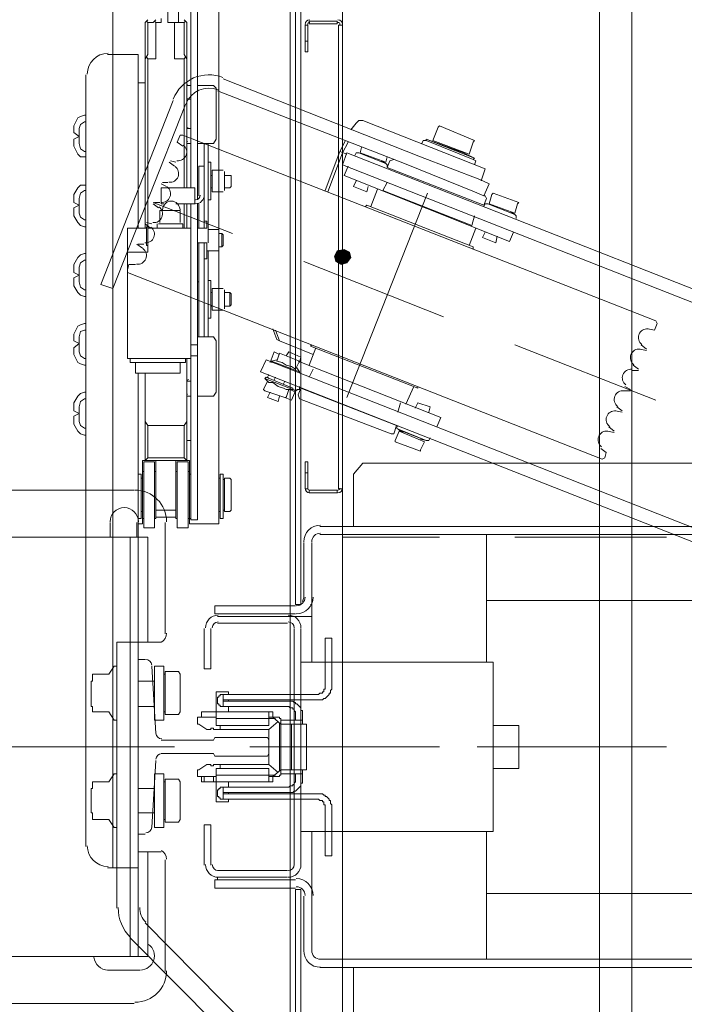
# Model space of a CAD drawing. Header units: millimetres. Extents: x 204754 to 499005, y -178579 to -103222.
# Tile 33 of 178: x 219340 to 219656, y -125476 to -125007. Entities that reach past the tile are written whole.
import ezdxf

# ---------------------------------------------------------------- set-up
doc = ezdxf.new("R2010")
doc.units = ezdxf.units.MM
doc.header["$MEASUREMENT"] = 0
doc.layers.get('0').update_dxf_attribs({"color": 252, "lineweight": 5})
doc.layers.add('Nowe_820-G Rysunki Obrazki_Nr_pióra__1', color=252, linetype='Continuous', lineweight=5)
doc.layers.add('Nowe_820-G Rysunki Obrazki_Nr_pióra__161', color=252, linetype='Continuous', lineweight=5)

# ---------------------------------------------------------------- blocks, each defined once
blk = doc.blocks.new('podkład 20251118')
at = {"layer": 'Nowe_820-G Rysunki Obrazki_Nr_pióra__1', "linetype": 'Continuous', "lineweight": 5}
for points in [[(219490.85, -125117.16), (219489.57, -125119.72), (219493.41, -125120.36)], [(219493.41, -125120.36), (219489.57, -125119.72), (219490.21, -125122.28)], [(219490.21, -125122.28), (219492.77, -125123.56), (219493.41, -125120.36)], [(219494.05, -125116.53), (219490.85, -125117.16), (219493.41, -125120.36)], [(219492.77, -125123.56), (219495.33, -125122.92), (219493.41, -125120.36)], [(219496.61, -125117.8), (219494.05, -125116.53), (219493.41, -125120.36)], [(219497.25, -125120.36), (219496.61, -125117.8), (219493.41, -125120.36)], [(219493.41, -125120.36), (219495.33, -125122.92), (219497.25, -125120.36)]]:
    blk.add_hatch(color=252, dxfattribs=at).paths.add_polyline_path(points)
at = {"layer": 'Nowe_820-G Rysunki Obrazki_Nr_pióra__161', "color": 252, "linetype": 'Continuous', "lineweight": 5}
for p, q in [((219468.47, -125953.04), (219468.47, -124553.1)), ((219493.41, -124553.1), (219493.41, -125953.04)), ((219615.56, -124578.04), (219615.56, -125928.1)), ((219615.56, -124578.04), (219615.56, -125928.1)), ((219615.56, -125928.1), (219615.56, -124578.04)), ((219615.56, -124578.04), (219615.56, -125928.1)), ((219615.56, -124578.04), (219615.56, -125928.1)), ((219615.56, -125928.1), (219615.56, -124578.04)), ((219630.91, -125928.1), (219630.91, -124578.04)), ((219630.91, -125928.1), (219630.91, -124578.04)), ((219471.03, -125285.36), (219471.03, -124599.78)), ((219473.59, -125285.36), (219473.59, -124599.78)), ((219384.05, -124977.11), (219384.05, -125410.71)), ((219421.14, -125087.11), (219421.14, -124979.03)), ((219424.34, -124979.03), (219424.34, -125092.86)), ((219434.57, -125078.79), (219434.57, -124977.11)), ((219410.27, -124999.49), (219410.27, -125008.44)), ((219415.39, -125008.44), (219415.39, -124999.49)), ((219400.68, -125007.16), (219399.4, -125008.44)), ((219400.68, -125008.44), (219400.04, -125007.8)), ((219403.24, -125008.44), (219404.52, -125007.16)), ((219404.52, -125008.44), (219403.88, -125007.8)), ((219407.07, -125006.53), (219407.07, -125008.44)), ((219419.23, -125008.44), (219417.95, -125007.16)), ((219418.59, -125007.8), (219417.95, -125008.44)), ((219477.42, -125007.8), (219477.42, -125009.08)), ((219477.42, -125007.8), (219490.85, -125007.8)), ((219490.85, -125007.8), (219490.85, -125009.08)), ((219399.4, -125106.29), (219399.4, -125008.44)), ((219400.68, -125008.44), (219403.24, -125008.44)), ((219400.68, -125023.79), (219400.68, -125008.44)), ((219404.52, -125008.44), (219407.07, -125008.44)), ((219404.52, -125008.44), (219404.52, -125025.71)), ((219410.27, -125008.44), (219417.95, -125008.44)), ((219413.47, -125025.71), (219413.47, -125008.44)), ((219417.95, -125008.44), (219417.95, -125023.79)), ((219419.23, -125008.44), (219419.23, -125087.11)), ((219475.5, -125022.51), (219475.5, -125009.72)), ((219475.5, -125009.72), (219476.78, -125009.72)), ((219476.78, -125022.51), (219476.78, -125009.72)), ((219477.42, -125009.08), (219490.85, -125009.08)), ((219491.49, -125009.72), (219491.49, -125230.36)), ((219493.41, -125009.72), (219491.49, -125009.72)), ((219493.41, -125009.72), (219493.41, -125230.36)), ((219476.78, -125017.4), (219475.5, -125017.4)), ((219396.2, -125023.79), (219381.49, -125023.79)), ((219396.2, -125023.79), (219396.2, -125106.29)), ((219399.4, -125025.71), (219400.68, -125023.79)), ((219400.04, -125025.07), (219400.68, -125025.71)), ((219404.52, -125025.71), (219400.68, -125025.71)), ((219400.68, -125025.71), (219400.68, -125105.65)), ((219417.95, -125025.71), (219413.47, -125025.71)), ((219417.95, -125023.79), (219419.23, -125025.71)), ((219417.95, -125025.71), (219418.59, -125025.07)), ((219417.95, -125025.71), (219417.95, -125087.11)), ((219476.78, -125022.51), (219475.5, -125022.51)), ((219371.26, -125033.39), (219371.26, -125400.48)), ((219436.49, -125035.3), (219530.5, -125072.4)), ((219399.4, -125037.22), (219396.2, -125037.22)), ((219419.23, -125038.5), (219421.14, -125038.5)), ((219424.34, -125038.5), (219432.02, -125038.5)), ((219432.02, -125038.5), (219433.3, -125039.78)), ((219433.3, -125039.78), (219433.3, -125064.08)), ((219433.93, -125041.06), (219522.83, -125075.6)), ((219412.83, -125045.54), (219378.3, -125133.15)), ((219419.23, -125044.9), (219421.14, -125044.9)), ((219418.59, -125047.46), (219384.05, -125135.07)), ((219365.5, -125057.69), (219367.42, -125053.85)), ((219367.42, -125053.85), (219368.7, -125053.21)), ((219368.7, -125053.21), (219370.62, -125052.57)), ((219370.62, -125052.57), (219371.26, -125052.57)), ((219499.81, -125056.41), (219501.09, -125055.13)), ((219501.09, -125055.13), (219503, -125055.13)), ((219561.2, -125078.15), (219503, -125055.13)), ((219365.5, -125060.89), (219365.5, -125057.69)), ((219368.06, -125058.97), (219368.7, -125057.05)), ((219368.06, -125062.8), (219368.06, -125058.97)), ((219368.7, -125057.05), (219370.62, -125055.77)), ((219370.62, -125055.77), (219371.26, -125055.77)), ((219419.23, -125058.97), (219421.14, -125058.97)), ((219497.25, -125059.61), (219499.81, -125056.41)), ((219536.26, -125064.72), (219538.82, -125058.33)), ((219538.82, -125058.33), (219539.46, -125057.69)), ((219556.09, -125064.72), (219539.46, -125057.69)), ((219365.5, -125060.89), (219368.06, -125062.8)), ((219365.5, -125064.08), (219368.06, -125062.8)), ((219365.5, -125067.28), (219365.5, -125064.08)), ((219368.06, -125066), (219368.06, -125062.16)), ((219414.75, -125065.36), (219416.03, -125062.16)), ((219417.31, -125062.16), (219416.03, -125062.16)), ((219642.42, -125150.42), (219417.31, -125062.16)), ((219432.02, -125066), (219433.3, -125064.08)), ((219533.06, -125064.72), (219533.06, -125064.08)), ((219533.06, -125064.08), (219556.09, -125073.04)), ((219533.06, -125064.08), (219538.82, -125066)), ((219367.42, -125071.12), (219365.5, -125067.28)), ((219368.7, -125068.56), (219368.06, -125066)), ((219370.62, -125069.84), (219368.7, -125068.56)), ((219417.31, -125067.28), (219414.75, -125065.36)), ((219419.23, -125066), (219421.14, -125066)), ((219424.34, -125066), (219432.02, -125066)), ((219427.54, -125106.29), (219427.54, -125066)), ((219429.46, -125099.9), (219429.46, -125066)), ((219492.13, -125069.84), (219494.69, -125064.72)), ((219493.41, -125070.48), (219495.97, -125065.36)), ((219501.73, -125070.48), (219502.37, -125067.92)), ((219531.14, -125066), (219531.78, -125064.72)), ((219531.78, -125064.72), (219533.06, -125064.72)), ((219533.06, -125064.72), (219555.45, -125073.68)), ((219553.53, -125071.12), (219536.26, -125064.72)), ((219538.82, -125066), (219550.97, -125070.48)), ((219553.53, -125071.12), (219555.45, -125065.36)), ((219555.45, -125065.36), (219556.09, -125064.72)), ((219368.7, -125072.4), (219367.42, -125071.12)), ((219370.62, -125072.4), (219368.7, -125072.4)), ((219371.26, -125069.84), (219370.62, -125069.84)), ((219371.26, -125072.4), (219370.62, -125072.4)), ((219492.13, -125069.84), (219485.1, -125088.39)), ((219493.41, -125070.48), (219486.38, -125089.03)), ((219495.33, -125071.12), (219492.13, -125069.84)), ((219495.33, -125070.48), (219493.41, -125076.23)), ((220667.6, -125531.58), (219495.33, -125070.48)), ((219499.17, -125071.76), (219499.81, -125070.48)), ((219499.81, -125070.48), (219501.09, -125070.48)), ((219501.09, -125070.48), (219513.88, -125075.6)), ((219501.09, -125070.48), (219503.64, -125071.12)), ((219513.88, -125074.96), (219501.73, -125070.48)), ((219513.88, -125074.96), (219514.52, -125072.4)), ((219517.71, -125073.68), (219515.8, -125074.32)), ((219530.5, -125072.4), (219558.64, -125083.27)), ((219556.09, -125073.04), (219550.97, -125070.48)), ((219555.45, -125073.68), (219556.09, -125073.04)), ((219556.73, -125074.32), (219555.45, -125073.68)), ((219413.47, -125076.87), (219410.91, -125074.96)), ((219411.55, -125074.32), (219414.11, -125074.96)), ((219424.98, -125076.87), (219427.54, -125076.87)), ((219424.98, -125090.94), (219424.98, -125076.87)), ((219429.46, -125074.96), (219430.74, -125074.96)), ((219430.74, -125074.96), (219430.74, -125092.86)), ((219493.41, -125076.23), (220665.04, -125537.34)), ((219495.97, -125076.87), (219494.05, -125081.35)), ((219513.88, -125075.6), (219511.96, -125074.32)), ((219514.52, -125076.23), (219513.88, -125075.6)), ((219515.8, -125074.32), (219514.52, -125077.51)), ((219514.52, -125077.51), (219514.52, -125076.23)), ((219514.52, -125077.51), (219560.56, -125095.42)), ((219522.83, -125075.6), (219556.09, -125089.03)), ((219556.09, -125076.23), (219556.73, -125074.32)), ((219561.2, -125078.15), (219559.28, -125083.91)), ((219430.74, -125081.35), (219431.38, -125081.35)), ((219436.49, -125078.79), (219431.38, -125078.79)), ((219431.38, -125078.79), (219431.38, -125089.03)), ((219434.57, -125089.03), (219434.57, -125078.79)), ((219437.13, -125079.43), (219437.13, -125088.39)), ((219437.13, -125081.35), (219439.69, -125081.35)), ((219439.69, -125081.35), (219440.33, -125081.35)), ((219440.33, -125086.47), (219440.33, -125081.35)), ((219572.71, -125112.69), (219494.05, -125081.35)), ((219558.64, -125083.27), (219563.12, -125085.19)), ((219365.5, -125090.3), (219367.42, -125087.11)), ((219367.42, -125087.11), (219368.7, -125085.83)), ((219368.7, -125085.83), (219370.62, -125085.83)), ((219370.62, -125085.83), (219371.26, -125085.83)), ((219409.63, -125086.47), (219407.07, -125085.19)), ((219423.06, -125087.11), (219407.07, -125087.11)), ((219407.07, -125087.11), (219407.07, -125094.78)), ((219407.71, -125084.55), (219410.27, -125084.55)), ((219423.06, -125094.78), (219423.06, -125087.11)), ((219430.74, -125087.11), (219431.38, -125087.11)), ((219437.13, -125087.11), (219439.69, -125087.11)), ((219439.69, -125087.11), (219440.33, -125086.47)), ((219498.53, -125086.47), (219499.81, -125083.91)), ((219498.53, -125086.47), (219504.92, -125089.03)), ((219504.92, -125089.03), (219505.56, -125086.47)), ((219506.84, -125096.06), (219510.04, -125087.75)), ((219512.6, -125088.39), (219514.52, -125084.55)), ((219563.12, -125085.19), (219560.56, -125090.94)), ((219365.5, -125094.14), (219365.5, -125090.3)), ((219368.06, -125092.22), (219368.7, -125089.66)), ((219368.06, -125095.42), (219368.06, -125092.22)), ((219368.7, -125089.66), (219370.62, -125088.39)), ((219370.62, -125088.39), (219371.26, -125088.39)), ((219424.34, -125092.22), (219424.98, -125092.22)), ((219436.49, -125089.03), (219431.38, -125089.03)), ((219434.57, -125106.93), (219434.57, -125089.03)), ((219495.33, -125186.87), (219533.7, -125089.66)), ((219554.81, -125105.01), (219512.6, -125088.39)), ((219556.09, -125089.03), (219560.56, -125090.94)), ((219560.56, -125090.94), (219561.2, -125090.94)), ((219561.84, -125092.22), (219560.56, -125095.42)), ((219561.2, -125090.94), (219561.84, -125092.22)), ((219563.12, -125094.78), (219564.4, -125090.3)), ((219564.4, -125090.3), (219565.04, -125089.66)), ((219577.19, -125094.14), (219565.04, -125089.66)), ((219365.5, -125094.14), (219368.06, -125095.42)), ((219365.5, -125096.7), (219368.06, -125095.42)), ((219365.5, -125100.54), (219365.5, -125096.7)), ((219368.06, -125099.26), (219368.06, -125095.42)), ((219403.24, -125094.14), (219440.97, -125108.85)), ((219405.8, -125096.7), (219403.24, -125094.78)), ((219403.88, -125094.14), (219406.43, -125094.14)), ((219407.07, -125094.78), (219408.35, -125094.78)), ((219414.11, -125094.78), (219423.06, -125094.78)), ((219417.95, -125094.78), (219417.95, -125106.29)), ((219419.23, -125094.78), (219419.23, -125106.29)), ((219421.14, -125245.07), (219421.14, -125094.78)), ((219424.34, -125094.78), (219424.34, -125245.07)), ((219424.98, -125094.78), (219424.98, -125106.29)), ((219429.46, -125092.86), (219430.74, -125092.86)), ((219504.28, -125096.06), (219504.92, -125095.42)), ((219555.45, -125115.25), (219504.92, -125095.42)), ((219560.56, -125096.06), (219561.2, -125094.78)), ((219561.2, -125094.78), (219562.48, -125094.78)), ((219562.48, -125094.78), (219575.27, -125099.9)), ((219562.48, -125094.78), (219565.04, -125095.42)), ((219575.27, -125099.26), (219563.12, -125094.78)), ((219575.27, -125099.26), (219576.55, -125094.78)), ((219576.55, -125094.78), (219577.19, -125094.14)), ((219367.42, -125103.73), (219365.5, -125100.54)), ((219368.7, -125101.18), (219368.06, -125099.26)), ((219370.62, -125102.46), (219368.7, -125101.18)), ((219406.43, -125097.98), (219416.03, -125097.98)), ((219406.43, -125097.98), (219406.43, -125103.73)), ((219416.03, -125097.98), (219416.03, -125103.73)), ((219429.46, -125099.9), (219429.46, -125113.33)), ((219554.81, -125105.01), (219556.09, -125100.54)), ((219575.27, -125099.9), (219573.35, -125098.62)), ((219575.91, -125100.54), (219575.27, -125099.9)), ((219575.91, -125101.82), (219575.91, -125100.54)), ((219368.7, -125105.01), (219367.42, -125103.73)), ((219370.62, -125105.65), (219368.7, -125105.01)), ((219371.26, -125102.46), (219370.62, -125102.46)), ((219371.26, -125105.65), (219370.62, -125105.65)), ((219391.09, -125106.29), (219400.04, -125106.29)), ((219391.09, -125168.33), (219391.09, -125106.29)), ((219401.96, -125106.29), (219399.4, -125104.37)), ((219400.04, -125103.73), (219402.6, -125104.37)), ((219400.68, -125105.65), (219400.04, -125105.65)), ((219400.04, -125114.61), (219400.04, -125105.65)), ((219400.68, -125106.29), (219400.68, -125105.65)), ((219421.14, -125106.29), (219400.68, -125106.29)), ((219400.68, -125106.29), (219400.68, -125117.8)), ((219405.16, -125104.37), (219405.16, -125106.29)), ((219405.8, -125104.37), (219417.31, -125104.37)), ((219417.31, -125104.37), (219417.31, -125106.29)), ((219428.82, -125106.29), (219424.34, -125106.29)), ((219427.54, -125103.1), (219428.82, -125103.1)), ((219428.82, -125103.1), (219428.82, -125106.29)), ((219553.53, -125114.61), (219556.73, -125106.29)), ((219434.57, -125106.93), (219429.46, -125106.93)), ((219434.57, -125106.93), (219434.57, -125117.16)), ((219434.57, -125107.57), (219434.57, -125116.53)), ((219434.57, -125108.85), (219435.85, -125108.85)), ((219435.85, -125108.85), (219436.49, -125109.49)), ((219435.85, -125115.25), (219435.85, -125108.85)), ((219436.49, -125114.61), (219436.49, -125109.49)), ((219559.92, -125110.77), (219561.2, -125108.21)), ((219559.92, -125110.77), (219566.32, -125113.33)), ((219566.32, -125113.33), (219566.96, -125110.13)), ((219574.63, -125108.21), (219572.71, -125112.69)), ((219398.12, -125115.89), (219395.56, -125113.97)), ((219396.2, -125113.97), (219398.76, -125113.97)), ((219400.68, -125114.61), (219400.04, -125114.61)), ((219428.82, -125113.33), (219424.34, -125113.33)), ((219424.98, -125113.33), (219424.98, -125131.87)), ((219427.54, -125158.1), (219427.54, -125113.33)), ((219428.82, -125113.33), (219428.82, -125121)), ((219434.57, -125115.25), (219435.85, -125115.25)), ((219435.85, -125115.25), (219436.49, -125114.61)), ((219555.45, -125116.53), (219555.45, -125115.25)), ((219365.5, -125123.56), (219367.42, -125120.36)), ((219367.42, -125120.36), (219368.7, -125119.08)), ((219368.7, -125119.08), (219370.62, -125118.44)), ((219370.62, -125118.44), (219371.26, -125118.44)), ((219391.09, -125117.8), (219400.68, -125117.8)), ((219434.57, -125117.16), (219428.82, -125117.16)), ((219429.46, -125117.16), (219429.46, -125158.1)), ((219434.57, -125135.07), (219434.57, -125117.16)), ((219489.57, -125119.72), (219490.85, -125117.16)), ((219493.41, -125120.36), (219489.57, -125119.72)), ((219493.41, -125120.36), (219489.57, -125119.72)), ((219489.57, -125119.72), (219490.21, -125122.28)), ((219490.21, -125122.28), (219493.41, -125120.36)), ((219493.41, -125120.36), (219490.21, -125122.28)), ((219494.05, -125116.53), (219490.85, -125117.16)), ((219490.85, -125117.16), (219493.41, -125120.36)), ((219490.85, -125117.16), (219493.41, -125120.36)), ((219492.77, -125123.56), (219493.41, -125120.36)), ((219492.77, -125123.56), (219493.41, -125120.36)), ((219493.41, -125120.36), (219494.05, -125116.53)), ((219493.41, -125120.36), (219494.05, -125116.53)), ((219496.61, -125117.8), (219493.41, -125120.36)), ((219496.61, -125117.8), (219493.41, -125120.36)), ((219493.41, -125120.36), (219495.33, -125122.92)), ((219493.41, -125120.36), (219495.33, -125122.92)), ((219497.25, -125120.36), (219493.41, -125120.36)), ((219493.41, -125120.36), (219497.25, -125120.36)), ((219494.05, -125116.53), (219496.61, -125117.8)), ((219495.33, -125122.92), (219497.25, -125120.36)), ((219497.25, -125120.36), (219496.61, -125117.8)), ((219365.5, -125127.4), (219365.5, -125123.56)), ((219368.06, -125124.84), (219368.7, -125122.92)), ((219368.06, -125128.68), (219368.06, -125124.84)), ((219368.7, -125122.92), (219370.62, -125121.64)), ((219370.62, -125121.64), (219371.26, -125121.64)), ((219391.09, -125126.12), (219391.73, -125123.56)), ((219391.73, -125123.56), (219394.92, -125123.56)), ((219427.54, -125121), (219428.82, -125121)), ((219474.87, -125122.28), (219541.38, -125148.5)), ((219490.21, -125122.28), (219492.77, -125123.56)), ((219495.33, -125122.92), (219492.77, -125123.56)), ((219365.5, -125127.4), (219368.06, -125128.68)), ((219365.5, -125129.96), (219368.06, -125128.68)), ((219365.5, -125133.79), (219365.5, -125129.96)), ((219368.06, -125131.87), (219368.06, -125128.68)), ((219391.09, -125127.4), (219391.09, -125126.12)), ((219391.09, -125127.4), (219616.84, -125216.29)), ((219367.42, -125136.99), (219365.5, -125133.79)), ((219368.7, -125134.43), (219368.06, -125131.87)), ((219370.62, -125135.71), (219368.7, -125134.43)), ((219384.05, -125135.07), (219378.3, -125133.15)), ((219424.34, -125131.87), (219424.98, -125131.87)), ((219424.98, -125158.1), (219424.98, -125131.87)), ((219429.46, -125131.23), (219430.74, -125131.23)), ((219430.74, -125131.23), (219430.74, -125149.14)), ((219368.7, -125138.27), (219367.42, -125136.99)), ((219370.62, -125138.91), (219368.7, -125138.27)), ((219371.26, -125135.71), (219370.62, -125135.71)), ((219371.26, -125138.91), (219370.62, -125138.91)), ((219430.74, -125136.99), (219431.38, -125136.99)), ((219436.49, -125135.07), (219431.38, -125135.07)), ((219431.38, -125135.07), (219431.38, -125145.3)), ((219434.57, -125145.3), (219434.57, -125135.07)), ((219437.13, -125135.71), (219437.13, -125144.66)), ((219437.13, -125136.99), (219439.69, -125136.99)), ((219439.69, -125136.99), (219440.33, -125137.63)), ((219439.69, -125143.39), (219439.69, -125136.99)), ((219440.33, -125142.75), (219440.33, -125137.63)), ((219430.74, -125143.39), (219431.38, -125143.39)), ((219437.13, -125143.39), (219439.69, -125143.39)), ((219439.69, -125143.39), (219440.33, -125142.75)), ((219436.49, -125145.3), (219431.38, -125145.3)), ((219434.57, -125246.99), (219434.57, -125145.3)), ((219365.5, -125156.82), (219367.42, -125152.98)), ((219367.42, -125152.98), (219368.7, -125152.34)), ((219368.7, -125152.34), (219370.62, -125151.7)), ((219370.62, -125151.7), (219371.26, -125151.7)), ((219429.46, -125149.14), (219430.74, -125149.14)), ((219641.78, -125154.9), (219643.06, -125151.7)), ((219642.42, -125150.42), (219643.06, -125151.7)), ((219365.5, -125160.01), (219365.5, -125156.82)), ((219368.06, -125158.1), (219368.7, -125155.54)), ((219368.06, -125161.93), (219368.06, -125158.1)), ((219368.7, -125155.54), (219370.62, -125154.9)), ((219370.62, -125154.9), (219371.26, -125154.9)), ((219424.34, -125158.1), (219432.02, -125158.1)), ((219432.02, -125158.1), (219433.3, -125160.01)), ((219460.16, -125154.26), (219462.07, -125159.37)), ((219463.35, -125160.01), (219461.43, -125154.9)), ((219638.59, -125154.26), (219641.78, -125154.9)), ((219365.5, -125160.01), (219368.06, -125161.29)), ((219365.5, -125163.21), (219368.06, -125161.29)), ((219368.06, -125165.13), (219368.06, -125161.29)), ((219421.14, -125161.93), (219424.34, -125161.93)), ((219433.3, -125160.01), (219433.3, -125184.32)), ((219462.07, -125159.37), (219463.35, -125160.01)), ((219463.35, -125160.01), (219479.34, -125166.41)), ((219478.7, -125161.93), (219478.06, -125162.57)), ((219478.06, -125162.57), (219529.23, -125182.4)), ((219575.27, -125161.93), (219642.42, -125188.15)), ((219637.95, -125163.85), (219635.39, -125161.93)), ((219365.5, -125166.41), (219365.5, -125163.21)), ((219367.42, -125170.25), (219365.5, -125166.41)), ((219368.7, -125167.05), (219368.06, -125165.13)), ((219370.62, -125168.33), (219368.7, -125167.05)), ((219421.14, -125167.05), (219424.34, -125167.05)), ((219460.8, -125165.13), (219458.88, -125170.25)), ((219460.8, -125165.13), (219463.35, -125166.41)), ((219462.07, -125169.61), (219463.35, -125165.77)), ((219472.95, -125169.61), (219463.35, -125165.77)), ((219467.83, -125165.13), (219466.55, -125167.05)), ((219473.59, -125167.69), (219467.83, -125165.13)), ((219477.42, -125171.53), (219480.62, -125163.21)), ((219634.75, -125163.85), (219637.95, -125164.49)), ((219368.7, -125170.89), (219367.42, -125170.25)), ((219370.62, -125171.53), (219368.7, -125170.89)), ((219371.26, -125168.33), (219370.62, -125168.33)), ((219371.26, -125171.53), (219370.62, -125171.53)), ((219421.14, -125168.33), (219391.09, -125168.33)), ((219392.37, -125168.33), (219392.37, -125170.25)), ((219418.59, -125170.25), (219392.37, -125170.25)), ((219394.92, -125170.25), (219394.92, -125175.36)), ((219416.03, -125175.36), (219416.03, -125170.25)), ((219418.59, -125168.33), (219418.59, -125170.25)), ((219419.23, -125168.33), (219419.23, -125216.93)), ((219456.96, -125168.97), (219454.4, -125174.72)), ((219456.96, -125168.97), (220628.59, -125630.07)), ((219459.52, -125169.61), (219462.07, -125168.97)), ((219459.52, -125170.25), (219459.52, -125169.61)), ((219459.52, -125169.61), (219472.95, -125174.72)), ((219462.07, -125169.61), (219464.63, -125170.25)), ((219464.63, -125170.25), (219466.55, -125171.53)), ((219466.55, -125171.53), (219469.11, -125172.16)), ((219469.11, -125172.16), (219471.03, -125173.44)), ((219472.95, -125169.61), (219471.03, -125173.44)), ((219540.1, -125196.47), (219472.31, -125169.61)), ((219473.59, -125167.69), (219472.95, -125170.25)), ((219634.11, -125173.44), (219631.55, -125171.53)), ((219416.03, -125175.36), (219394.92, -125175.36)), ((219396.2, -125175.36), (219396.2, -125223.33)), ((219399.4, -125216.93), (219399.4, -125175.36)), ((219454.4, -125174.72), (220626.67, -125635.83)), ((219458.24, -125176), (219457.6, -125177.28)), ((219472.95, -125174.72), (219471.67, -125172.8)), ((219472.95, -125175.36), (219472.95, -125174.72)), ((219477.42, -125177.28), (219479.34, -125173.44)), ((219630.91, -125174.08), (219634.11, -125174.08)), ((219419.23, -125179.2), (219421.14, -125179.2)), ((219455.68, -125183.04), (219457.6, -125179.2)), ((219456.32, -125177.92), (219456.96, -125177.28)), ((219457.6, -125179.2), (219456.32, -125177.92)), ((219469.75, -125183.04), (219456.32, -125177.92)), ((219469.75, -125182.4), (219456.96, -125177.28)), ((219457.6, -125177.28), (219458.24, -125177.92)), ((219458.24, -125179.84), (219457.6, -125179.2)), ((219460.16, -125179.84), (219458.24, -125179.84)), ((219462.71, -125181.76), (219460.16, -125179.84)), ((219460.8, -125178.56), (219461.43, -125177.28)), ((219465.27, -125180.48), (219465.91, -125179.2)), ((219365.5, -125189.43), (219367.42, -125186.23)), ((219367.42, -125186.23), (219368.7, -125184.96)), ((219368.7, -125184.96), (219370.62, -125184.32)), ((219370.62, -125184.32), (219371.26, -125184.32)), ((219419.23, -125186.23), (219421.14, -125186.23)), ((219424.34, -125186.23), (219432.02, -125186.23)), ((219432.02, -125186.23), (219433.3, -125184.32)), ((219455.68, -125183.04), (219456.32, -125183.68)), ((219456.32, -125183.68), (219465.91, -125186.87)), ((219457.6, -125186.87), (219458.88, -125184.32)), ((219465.27, -125182.4), (219462.71, -125181.76)), ((219462.71, -125188.79), (219463.35, -125186.23)), ((219466.55, -125183.04), (219465.27, -125182.4)), ((219466.55, -125186.87), (219467.83, -125183.04)), ((219467.83, -125183.04), (219466.55, -125183.04)), ((219467.83, -125183.04), (219469.75, -125183.04)), ((219468.47, -125183.04), (219471.03, -125184.32)), ((219471.03, -125183.68), (219469.11, -125188.15)), ((219469.75, -125183.04), (219469.75, -125182.4)), ((219471.03, -125183.68), (219469.75, -125183.04)), ((219471.67, -125183.68), (219469.75, -125183.04)), ((219471.67, -125183.04), (219471.67, -125183.68)), ((219472.95, -125183.04), (219471.67, -125183.04)), ((219473.59, -125182.4), (219472.31, -125185.6)), ((219472.95, -125187.51), (219472.31, -125185.6)), ((219472.95, -125181.76), (219472.95, -125183.04)), ((219473.59, -125182.4), (219518.99, -125200.3)), ((219523.47, -125190.07), (219527.31, -125181.76)), ((219529.23, -125181.76), (219529.23, -125182.4)), ((219627.07, -125183.68), (219630.27, -125183.68)), ((219630.27, -125183.04), (219627.71, -125181.76)), ((219365.5, -125193.27), (219365.5, -125189.43)), ((219368.06, -125191.35), (219368.7, -125188.79)), ((219368.7, -125188.79), (219370.62, -125187.51)), ((219370.62, -125187.51), (219371.26, -125187.51)), ((219457.6, -125186.87), (219462.71, -125188.79)), ((219466.55, -125186.87), (219465.91, -125186.87)), ((219465.91, -125186.87), (219469.11, -125188.15)), ((219472.95, -125187.51), (219516.43, -125204.14)), ((219519.63, -125193.91), (219520.91, -125189.43)), ((219529.23, -125189.43), (219527.95, -125191.99)), ((219534.98, -125191.35), (219529.23, -125189.43)), ((219365.5, -125193.27), (219368.06, -125194.55)), ((219365.5, -125195.83), (219368.06, -125194.55)), ((219368.06, -125194.55), (219368.06, -125191.35)), ((219368.06, -125198.39), (219368.06, -125194.55)), ((219534.98, -125191.35), (219534.34, -125193.91)), ((219623.24, -125193.27), (219626.43, -125193.91)), ((219626.43, -125193.27), (219623.88, -125191.35)), ((219365.5, -125199.66), (219365.5, -125195.83)), ((219367.42, -125202.86), (219365.5, -125199.66)), ((219368.7, -125200.3), (219368.06, -125198.39)), ((219370.62, -125201.58), (219368.7, -125200.3)), ((219400.68, -125200.3), (219399.4, -125198.39)), ((219400.68, -125215.65), (219400.68, -125200.3)), ((219400.68, -125200.3), (219417.95, -125200.3)), ((219417.95, -125200.3), (219419.23, -125198.39)), ((219417.95, -125200.3), (219417.95, -125215.65)), ((219518.99, -125200.3), (219517.71, -125204.14)), ((219519.63, -125200.3), (219518.99, -125201.58)), ((219540.1, -125196.47), (219538.18, -125200.94)), ((219368.7, -125204.14), (219367.42, -125202.86)), ((219370.62, -125204.78), (219368.7, -125204.14)), ((219371.26, -125201.58), (219370.62, -125201.58)), ((219371.26, -125204.78), (219370.62, -125204.78)), ((219516.43, -125204.14), (219517.71, -125204.14)), ((219520.27, -125202.86), (219518.35, -125207.34)), ((219518.99, -125201.58), (219520.27, -125202.22)), ((219520.27, -125202.22), (219519.63, -125202.22)), ((219519.63, -125202.22), (219522.19, -125203.5)), ((219533.06, -125207.34), (219519.63, -125202.22)), ((219533.06, -125207.34), (219520.27, -125202.22)), ((219520.27, -125202.86), (219532.42, -125207.98)), ((219619.4, -125202.86), (219622.6, -125203.5)), ((219622.6, -125202.86), (219620.04, -125200.94)), ((219421.14, -125207.34), (219419.23, -125207.34)), ((219518.35, -125207.98), (219518.35, -125207.34)), ((219518.35, -125207.98), (219530.5, -125212.46)), ((219533.06, -125207.34), (219530.5, -125206.7)), ((219532.42, -125207.98), (219530.5, -125211.82)), ((219534.34, -125207.34), (219533.06, -125207.34)), ((219534.98, -125206.06), (219534.34, -125207.34)), ((219530.5, -125211.82), (219530.5, -125212.46)), ((219618.76, -125213.1), (219616.2, -125211.18)), ((219618.12, -125215.65), (219618.76, -125213.1)), ((219398.12, -125246.99), (219398.12, -125216.93)), ((219420.5, -125216.93), (219398.12, -125216.93)), ((219398.76, -125248.91), (219398.76, -125217.57)), ((219398.76, -125217.57), (219403.88, -125217.57)), ((219400.68, -125215.65), (219399.4, -125216.93)), ((219417.95, -125215.65), (219400.68, -125215.65)), ((219403.88, -125248.91), (219403.88, -125217.57)), ((219404.52, -125244.43), (219404.52, -125216.93)), ((219414.11, -125216.93), (219414.11, -125244.43)), ((219414.75, -125248.91), (219414.75, -125217.57)), ((219414.75, -125217.57), (219419.87, -125217.57)), ((219417.95, -125215.65), (219419.23, -125216.93)), ((219419.87, -125248.91), (219419.87, -125217.57)), ((219420.5, -125246.99), (219420.5, -125216.93)), ((219475.5, -125230.36), (219475.5, -125217.57)), ((219475.5, -125217.57), (219476.78, -125217.57)), ((219476.78, -125230.36), (219476.78, -125217.57)), ((219503, -125218.21), (219498.53, -125223.33)), ((219503, -125218.21), (220513.47, -125218.21)), ((219616.84, -125216.29), (219618.12, -125215.65)), ((219396.2, -125223.33), (219396.2, -125410.71)), ((219397.48, -125223.33), (219396.2, -125223.33)), ((219397.48, -125244.43), (219397.48, -125223.33)), ((219398.76, -125222.05), (219398.12, -125222.05)), ((219404.52, -125222.05), (219403.88, -125222.05)), ((219414.11, -125222.05), (219414.75, -125222.05)), ((219419.87, -125222.05), (219420.5, -125222.05)), ((219420.5, -125244.43), (219420.5, -125223.33)), ((219420.5, -125223.33), (219421.14, -125223.33)), ((219434.57, -125222.05), (219434.57, -125244.43)), ((219435.21, -125244.43), (219435.21, -125223.33)), ((219435.21, -125223.33), (219436.49, -125223.33)), ((219436.49, -125223.33), (219436.49, -125244.43)), ((219476.78, -125222.69), (219475.5, -125222.69)), ((219498.53, -125248.27), (219498.53, -125223.33)), ((219398.12, -125225.25), (219397.48, -125225.25)), ((219435.21, -125225.25), (219434.57, -125225.25)), ((219437.13, -125225.89), (219436.49, -125225.89)), ((219437.13, -125241.23), (219437.13, -125225.25)), ((219439.69, -125225.25), (219437.13, -125225.25)), ((219440.33, -125225.89), (219439.69, -125225.25)), ((219440.33, -125225.89), (219440.33, -125240.6)), ((219333.53, -125231), (219394.28, -125231)), ((219475.5, -125230.36), (219476.78, -125230.36)), ((219477.42, -125232.28), (219477.42, -125231)), ((219490.85, -125231), (219477.42, -125231)), ((219490.85, -125232.28), (219477.42, -125232.28)), ((219490.85, -125232.28), (219490.85, -125231)), ((219493.41, -125230.36), (219491.49, -125230.36)), ((219398.12, -125241.23), (219397.48, -125241.23)), ((219414.11, -125240.6), (219404.52, -125240.6)), ((219435.21, -125241.23), (219434.57, -125241.23)), ((219437.13, -125240.6), (219436.49, -125240.6)), ((219439.69, -125241.23), (219437.13, -125241.23)), ((219440.33, -125240.6), (219439.69, -125241.23)), ((219382.77, -125253.39), (219382.77, -125246.35)), ((219395.56, -125246.35), (219395.56, -125253.39)), ((219397.48, -125244.43), (219396.2, -125244.43)), ((219396.2, -125246.99), (219398.12, -125246.99)), ((219398.76, -125244.43), (219398.12, -125244.43)), ((219404.52, -125244.43), (219403.88, -125244.43)), ((219414.11, -125243.79), (219404.52, -125243.79)), ((219408.99, -125246.35), (219408.99, -125299.43)), ((219414.11, -125244.43), (219414.75, -125244.43)), ((219419.87, -125244.43), (219420.5, -125244.43)), ((219420.5, -125244.43), (219421.14, -125244.43)), ((219420.5, -125246.99), (219434.57, -125246.99)), ((219421.14, -125245.07), (219424.34, -125245.07)), ((219435.21, -125244.43), (219436.49, -125244.43)), ((219398.76, -125248.91), (219403.88, -125248.91)), ((219414.75, -125248.91), (219419.87, -125248.91)), ((219482.54, -125248.27), (220604.28, -125248.27)), ((219396.2, -125253.39), (219333.53, -125253.39)), ((219338, -125253.39), (219400.68, -125253.39)), ((219392.37, -125253.39), (219392.37, -125452.92)), ((219396.2, -125253.39), (219396.2, -125452.92)), ((219400.68, -125253.39), (219400.68, -125303.27)), ((219474.87, -125255.94), (219474.87, -125282.16)), ((219478.7, -125255.94), (219478.7, -125312.86)), ((219482.54, -125252.11), (219693.59, -125252.11)), ((219493.41, -125253.39), (219539.46, -125253.39)), ((219561.84, -125312.86), (219561.84, -125252.11)), ((219575.27, -125253.39), (219647.54, -125253.39)), ((219561.84, -125283.44), (219693.59, -125283.44)), ((219432.66, -125289.84), (219432.66, -125286)), ((219432.66, -125286), (219471.03, -125286)), ((219473.59, -125285.36), (219471.03, -125285.36)), ((219478.06, -125285.36), (219478.7, -125285.36)), ((219471.03, -125289.84), (219432.66, -125289.84)), ((219433.93, -125291.12), (219478.7, -125291.12)), ((219427.54, -125316.06), (219427.54, -125296.87)), ((219430.74, -125316.06), (219430.74, -125296.87)), ((219433.93, -125294.32), (219467.19, -125294.32)), ((219470.39, -125296.87), (219470.39, -125409.43)), ((219473.59, -125296.87), (219473.59, -125409.43)), ((219385.97, -125429.9), (219385.97, -125303.27)), ((219396.2, -125303.27), (219385.97, -125303.27)), ((219407.07, -125303.27), (219396.2, -125303.27)), ((219396.2, -125303.27), (219396.2, -125429.9)), ((219488.3, -125301.35), (219485.1, -125301.35)), ((219485.1, -125301.35), (219485.1, -125324.37)), ((219488.3, -125301.35), (219488.3, -125324.37)), ((219396.2, -125311.58), (219399.4, -125311.58)), ((219396.2, -125394.72), (219396.2, -125311.58)), ((219473.59, -125312.86), (219565.04, -125312.86)), ((219565.04, -125312.86), (219565.04, -125393.44)), ((219384.69, -125314.78), (219382.13, -125318.62)), ((219385.97, -125314.78), (219384.69, -125314.78)), ((219402.6, -125314.78), (219404.52, -125346.76)), ((219403.88, -125340.36), (219403.88, -125314.78)), ((219403.88, -125314.78), (219408.35, -125314.78)), ((219408.35, -125314.78), (219408.35, -125340.36)), ((219408.99, -125317.34), (219408.99, -125337.8)), ((219408.99, -125317.34), (219415.39, -125317.34)), ((219415.39, -125317.34), (219416.03, -125318.62)), ((219430.74, -125316.06), (219427.54, -125316.06)), ((219373.82, -125321.82), (219373.82, -125322.46)), ((219374.46, -125321.82), (219373.82, -125321.82)), ((219374.46, -125321.82), (219374.46, -125318.62)), ((219374.46, -125318.62), (219382.13, -125318.62)), ((219403.88, -125321.82), (219396.2, -125321.82)), ((219408.99, -125318.62), (219408.35, -125318.62)), ((219416.03, -125318.62), (219416.03, -125336.53)), ((219373.82, -125322.46), (219373.82, -125332.69)), ((219373.82, -125332.69), (219373.82, -125322.46)), ((219484.46, -125326.29), (219484.46, -125325.65)), ((219484.46, -125325.65), (219485.1, -125325.65)), ((219484.46, -125326.93), (219484.46, -125326.29)), ((219485.1, -125325.01), (219485.1, -125324.37)), ((219485.1, -125325.65), (219485.1, -125325.01)), ((219487.66, -125326.29), (219488.3, -125325.65)), ((219487.66, -125326.93), (219487.66, -125326.29)), ((219488.3, -125325.01), (219488.3, -125324.37)), ((219488.3, -125325.65), (219488.3, -125325.01)), ((219439.05, -125326.93), (219433.3, -125326.93)), ((219433.3, -125342.92), (219433.3, -125326.93)), ((219434.57, -125329.49), (219433.93, -125329.49)), ((219433.93, -125329.49), (219433.93, -125330.13)), ((219433.93, -125330.13), (219433.93, -125330.77)), ((219433.93, -125330.77), (219433.93, -125331.41)), ((219433.93, -125331.41), (219433.93, -125332.05)), ((219435.21, -125328.85), (219434.57, -125328.85)), ((219434.57, -125328.85), (219434.57, -125329.49)), ((219436.49, -125328.21), (219435.21, -125328.21)), ((219435.21, -125328.21), (219435.21, -125328.85)), ((219481.26, -125328.21), (219436.49, -125328.21)), ((219436.49, -125330.77), (219436.49, -125328.21)), ((219481.26, -125330.77), (219436.49, -125330.77)), ((219436.49, -125330.77), (219436.49, -125331.41)), ((219436.49, -125331.41), (219467.19, -125331.41)), ((219436.49, -125331.41), (219436.49, -125333.97)), ((219439.05, -125328.21), (219439.05, -125326.93)), ((219439.05, -125331.41), (219439.05, -125330.77)), ((219467.83, -125331.41), (219467.19, -125331.41)), ((219468.47, -125331.41), (219467.83, -125331.41)), ((219469.11, -125331.41), (219468.47, -125331.41)), ((219469.75, -125331.41), (219469.11, -125331.41)), ((219470.39, -125332.05), (219469.75, -125331.41)), ((219481.26, -125328.21), (219481.9, -125328.21)), ((219481.26, -125330.77), (219483.82, -125330.77)), ((219481.9, -125328.21), (219482.54, -125327.57)), ((219482.54, -125327.57), (219483.82, -125327.57)), ((219483.82, -125327.57), (219483.82, -125326.93)), ((219483.82, -125326.93), (219484.46, -125326.93)), ((219483.82, -125330.77), (219484.46, -125330.13)), ((219484.46, -125330.13), (219485.1, -125330.13)), ((219485.1, -125330.13), (219485.74, -125329.49)), ((219485.74, -125329.49), (219486.38, -125328.85)), ((219486.38, -125328.85), (219487.02, -125328.21)), ((219487.02, -125328.21), (219487.02, -125327.57)), ((219487.02, -125327.57), (219487.66, -125327.57)), ((219487.66, -125327.57), (219487.66, -125326.93)), ((219373.82, -125333.97), (219373.82, -125332.69)), ((219374.46, -125333.97), (219373.82, -125333.97)), ((219374.46, -125336.53), (219374.46, -125333.97)), ((219403.88, -125333.97), (219396.2, -125333.97)), ((219433.93, -125332.05), (219433.93, -125332.69)), ((219433.93, -125332.69), (219434.57, -125332.69)), ((219434.57, -125332.69), (219434.57, -125333.33)), ((219434.57, -125333.33), (219435.21, -125333.33)), ((219435.21, -125333.33), (219435.21, -125333.97)), ((219435.21, -125333.97), (219435.85, -125333.97)), ((219435.85, -125333.97), (219436.49, -125333.97)), ((219436.49, -125333.97), (219467.19, -125333.97)), ((219439.05, -125336.53), (219439.05, -125333.97)), ((219467.83, -125333.97), (219467.19, -125333.97)), ((219468.47, -125334.61), (219467.83, -125333.97)), ((219469.11, -125334.61), (219468.47, -125334.61)), ((219469.75, -125334.61), (219469.11, -125334.61)), ((219469.75, -125335.25), (219469.75, -125334.61)), ((219470.39, -125335.25), (219469.75, -125335.25)), ((219471.03, -125332.05), (219470.39, -125332.05)), ((219470.39, -125335.89), (219470.39, -125335.25)), ((219471.03, -125336.53), (219470.39, -125335.89)), ((219471.03, -125332.69), (219471.03, -125332.05)), ((219471.67, -125332.69), (219471.03, -125332.69)), ((219472.31, -125333.33), (219471.67, -125332.69)), ((219472.95, -125333.97), (219472.31, -125333.33)), ((219473.59, -125334.61), (219472.95, -125333.97)), ((219473.59, -125335.89), (219473.59, -125334.61)), ((219474.23, -125335.89), (219473.59, -125335.89)), ((219474.23, -125338.44), (219474.23, -125335.89)), ((219374.46, -125336.53), (219382.13, -125336.53)), ((219384.69, -125340.36), (219382.13, -125336.53)), ((219385.97, -125340.36), (219384.69, -125340.36)), ((219408.35, -125340.36), (219403.88, -125340.36)), ((219408.99, -125336.53), (219408.35, -125336.53)), ((219408.99, -125337.8), (219415.39, -125337.8)), ((219415.39, -125337.8), (219416.03, -125336.53)), ((219424.34, -125341.64), (219424.34, -125339.08)), ((219433.3, -125339.08), (219424.34, -125339.08)), ((219426.26, -125339.08), (219426.26, -125336.53)), ((219426.26, -125336.53), (219433.3, -125336.53)), ((219433.3, -125336.53), (219458.24, -125336.53)), ((219433.3, -125339.72), (219458.24, -125339.72)), ((219458.24, -125336.53), (219458.24, -125342.92)), ((219458.24, -125336.53), (219460.16, -125336.53)), ((219462.07, -125339.08), (219458.24, -125339.08)), ((219458.24, -125339.72), (219461.43, -125339.72)), ((219460.16, -125339.08), (219460.16, -125336.53)), ((219463.99, -125342.28), (219460.16, -125339.08)), ((219462.71, -125339.08), (219462.07, -125339.08)), ((219463.35, -125339.08), (219462.71, -125339.08)), ((219463.35, -125339.72), (219463.35, -125339.08)), ((219463.99, -125339.72), (219463.35, -125339.72)), ((219463.99, -125341), (219463.99, -125339.72)), ((219466.55, -125340.36), (219463.99, -125340.36)), ((219474.23, -125340.36), (219466.55, -125340.36)), ((219471.03, -125338.44), (219471.03, -125336.53)), ((219471.03, -125338.44), (219471.03, -125339.08)), ((219471.03, -125340.36), (219471.03, -125339.08)), ((219474.23, -125338.44), (219474.23, -125339.08)), ((219474.23, -125339.08), (219474.23, -125340.36)), ((219474.23, -125340.36), (219474.23, -125342.28)), ((219424.34, -125341.64), (219424.34, -125342.28)), ((219424.34, -125342.28), (219424.98, -125342.28)), ((219428.82, -125344.84), (219424.98, -125342.28)), ((219428.82, -125344.84), (219429.46, -125344.84)), ((219430.1, -125344.84), (219429.46, -125344.84)), ((219430.1, -125344.84), (219430.74, -125344.84)), ((219430.74, -125344.84), (219430.74, -125344.2)), ((219432.02, -125344.2), (219430.74, -125344.2)), ((219432.02, -125344.2), (219432.02, -125344.84)), ((219432.02, -125344.84), (219432.66, -125344.84)), ((219458.24, -125344.84), (219432.66, -125344.84)), ((219458.24, -125342.92), (219433.3, -125342.92)), ((219435.21, -125342.92), (219435.21, -125344.84)), ((219458.24, -125344.84), (219462.71, -125341)), ((219458.24, -125361.47), (219458.24, -125344.84)), ((219463.35, -125364.66), (219463.35, -125341.64)), ((219463.99, -125365.3), (219463.99, -125341)), ((219463.99, -125342.28), (219476.14, -125342.28)), ((219469.11, -125364.03), (219469.11, -125342.28)), ((219476.14, -125342.28), (219476.14, -125364.03)), ((219565.04, -125342.92), (219577.19, -125342.92)), ((219577.19, -125342.92), (219577.19, -125363.39)), ((219577.19, -125363.39), (219577.19, -125342.92)), ((219407.07, -125349.96), (219432.02, -125349.96)), ((219432.02, -125349.96), (219432.66, -125348.68)), ((219432.66, -125348.68), (219457.6, -125348.68)), ((219457.6, -125348.68), (219458.24, -125349.96)), ((219458.24, -125349.96), (219458.24, -125356.35)), ((219396.2, -125353.15), (219333.53, -125353.15)), ((219341.2, -125353.15), (219413.47, -125353.15)), ((219449.28, -125353.15), (219521.55, -125353.15)), ((219493.41, -125353.15), (219539.46, -125353.15)), ((219557.37, -125353.15), (219629.63, -125353.15)), ((219575.27, -125353.15), (219647.54, -125353.15)), ((219404.52, -125359.55), (219402.6, -125391.53)), ((219432.02, -125356.35), (219407.07, -125356.35)), ((219432.66, -125357.63), (219432.02, -125356.35)), ((219457.6, -125357.63), (219432.66, -125357.63)), ((219458.24, -125356.35), (219457.6, -125357.63)), ((219424.98, -125364.03), (219424.34, -125364.03)), ((219424.34, -125364.03), (219424.34, -125364.66)), ((219424.98, -125364.03), (219428.82, -125361.47)), ((219429.46, -125361.47), (219428.82, -125361.47)), ((219429.46, -125361.47), (219430.1, -125361.47)), ((219430.74, -125361.47), (219430.1, -125361.47)), ((219430.74, -125362.11), (219430.74, -125361.47)), ((219432.02, -125362.11), (219430.74, -125362.11)), ((219432.66, -125361.47), (219432.02, -125361.47)), ((219432.02, -125361.47), (219432.02, -125362.11)), ((219432.66, -125361.47), (219458.24, -125361.47)), ((219433.3, -125363.39), (219433.3, -125379.37)), ((219433.3, -125363.39), (219458.24, -125363.39)), ((219435.21, -125361.47), (219435.21, -125363.39)), ((219462.71, -125365.3), (219458.24, -125361.47)), ((219458.24, -125363.39), (219458.24, -125369.78)), ((219460.16, -125367.22), (219463.99, -125364.03)), ((219476.14, -125364.03), (219463.99, -125364.03)), ((219474.23, -125364.03), (219474.23, -125365.94)), ((219565.04, -125363.39), (219577.19, -125363.39)), ((219384.69, -125365.94), (219382.13, -125369.78)), ((219385.97, -125365.94), (219384.69, -125365.94)), ((219403.88, -125391.53), (219403.88, -125365.94)), ((219403.88, -125365.94), (219408.35, -125365.94)), ((219408.35, -125365.94), (219408.35, -125391.53)), ((219408.99, -125368.5), (219408.99, -125388.97)), ((219408.99, -125368.5), (219415.39, -125368.5)), ((219415.39, -125368.5), (219416.03, -125369.78)), ((219424.34, -125367.22), (219424.34, -125364.66)), ((219424.34, -125367.22), (219433.3, -125367.22)), ((219426.26, -125369.78), (219426.26, -125367.22)), ((219427.54, -125369.78), (219427.54, -125367.22)), ((219432.02, -125369.78), (219432.02, -125367.22)), ((219458.24, -125366.58), (219433.3, -125366.58)), ((219461.43, -125366.58), (219458.24, -125366.58)), ((219458.24, -125367.22), (219460.16, -125367.22)), ((219460.16, -125369.78), (219460.16, -125367.22)), ((219462.07, -125367.22), (219460.16, -125367.22)), ((219462.07, -125367.22), (219463.35, -125367.22)), ((219463.35, -125367.22), (219463.35, -125366.58)), ((219463.35, -125366.58), (219463.99, -125366.58)), ((219463.99, -125365.94), (219463.99, -125365.3)), ((219463.99, -125365.94), (219466.55, -125365.94)), ((219463.99, -125366.58), (219463.99, -125365.94)), ((219474.23, -125365.94), (219466.55, -125365.94)), ((219471.03, -125367.22), (219471.03, -125365.94)), ((219471.03, -125367.22), (219471.03, -125368.5)), ((219471.03, -125369.14), (219471.03, -125368.5)), ((219474.23, -125365.94), (219474.23, -125367.22)), ((219474.23, -125367.22), (219474.23, -125368.5)), ((219474.23, -125369.14), (219474.23, -125368.5)), ((219373.82, -125372.98), (219373.82, -125373.62)), ((219374.46, -125372.98), (219373.82, -125372.98)), ((219373.82, -125383.85), (219373.82, -125373.62)), ((219373.82, -125373.62), (219373.82, -125383.85)), ((219374.46, -125372.98), (219374.46, -125369.78)), ((219374.46, -125369.78), (219382.13, -125369.78)), ((219403.88, -125372.98), (219396.2, -125372.98)), ((219408.99, -125369.78), (219408.35, -125369.78)), ((219416.03, -125369.78), (219416.03, -125387.69)), ((219433.3, -125369.78), (219426.26, -125369.78)), ((219458.24, -125369.78), (219433.3, -125369.78)), ((219434.57, -125373.62), (219433.93, -125373.62)), ((219433.93, -125373.62), (219433.93, -125374.26)), ((219435.21, -125372.98), (219434.57, -125372.98)), ((219434.57, -125372.98), (219434.57, -125373.62)), ((219436.49, -125372.34), (219435.21, -125372.34)), ((219435.21, -125372.34), (219435.21, -125372.98)), ((219436.49, -125374.9), (219436.49, -125372.34)), ((219467.19, -125372.34), (219436.49, -125372.34)), ((219439.05, -125372.34), (219439.05, -125369.78)), ((219460.16, -125369.78), (219458.24, -125369.78)), ((219467.19, -125372.34), (219467.83, -125372.34)), ((219467.83, -125372.34), (219468.47, -125371.7)), ((219468.47, -125371.7), (219469.75, -125371.7)), ((219469.75, -125371.7), (219469.75, -125371.06)), ((219469.75, -125371.06), (219470.39, -125371.06)), ((219470.39, -125370.42), (219471.03, -125369.78)), ((219470.39, -125371.06), (219470.39, -125370.42)), ((219471.03, -125369.78), (219471.03, -125369.14)), ((219471.03, -125374.26), (219471.67, -125373.62)), ((219471.67, -125373.62), (219472.31, -125372.98)), ((219472.31, -125372.98), (219472.95, -125372.34)), ((219472.95, -125372.34), (219473.59, -125371.7)), ((219473.59, -125371.06), (219473.59, -125370.42)), ((219473.59, -125370.42), (219474.23, -125370.42)), ((219473.59, -125371.7), (219473.59, -125371.06)), ((219474.23, -125369.78), (219474.23, -125369.14)), ((219474.23, -125370.42), (219474.23, -125369.78)), ((219433.93, -125374.26), (219433.93, -125374.9)), ((219433.93, -125374.9), (219433.93, -125375.54)), ((219433.93, -125375.54), (219433.93, -125376.18)), ((219433.93, -125376.18), (219433.93, -125376.82)), ((219433.93, -125376.82), (219434.57, -125376.82)), ((219434.57, -125376.82), (219434.57, -125377.46)), ((219434.57, -125377.46), (219435.21, -125377.46)), ((219435.21, -125377.46), (219435.21, -125378.1)), ((219435.21, -125378.1), (219435.85, -125378.1)), ((219435.85, -125378.1), (219436.49, -125378.1)), ((219467.19, -125374.9), (219436.49, -125374.9)), ((219436.49, -125374.9), (219436.49, -125375.54)), ((219436.49, -125375.54), (219436.49, -125378.1)), ((219436.49, -125375.54), (219481.26, -125375.54)), ((219436.49, -125378.1), (219481.26, -125378.1)), ((219439.05, -125375.54), (219439.05, -125374.9)), ((219439.05, -125379.37), (219439.05, -125378.1)), ((219467.19, -125374.9), (219469.75, -125374.9)), ((219469.75, -125374.9), (219470.39, -125374.26)), ((219470.39, -125374.26), (219471.03, -125374.26)), ((219481.9, -125375.54), (219481.26, -125375.54)), ((219481.9, -125378.1), (219481.26, -125378.1)), ((219482.54, -125375.54), (219481.9, -125375.54)), ((219482.54, -125378.73), (219481.9, -125378.1)), ((219483.18, -125375.54), (219482.54, -125375.54)), ((219483.82, -125375.54), (219483.18, -125375.54)), ((219484.46, -125376.18), (219483.82, -125375.54)), ((219485.1, -125376.18), (219484.46, -125376.18)), ((219485.1, -125376.82), (219485.1, -125376.18)), ((219485.74, -125376.82), (219485.1, -125376.82)), ((219486.38, -125377.46), (219485.74, -125376.82)), ((219487.02, -125378.1), (219486.38, -125377.46)), ((219487.02, -125378.73), (219487.02, -125378.1)), ((219433.3, -125379.37), (219439.05, -125379.37)), ((219483.18, -125378.73), (219482.54, -125378.73)), ((219483.82, -125378.73), (219483.18, -125378.73)), ((219483.82, -125379.37), (219483.82, -125378.73)), ((219484.46, -125379.37), (219483.82, -125379.37)), ((219484.46, -125380.65), (219484.46, -125379.37)), ((219485.1, -125380.65), (219484.46, -125380.65)), ((219485.1, -125382.57), (219485.1, -125380.65)), ((219485.1, -125382.57), (219485.1, -125404.96)), ((219487.66, -125378.73), (219487.02, -125378.73)), ((219487.66, -125380.01), (219487.66, -125378.73)), ((219488.3, -125380.65), (219487.66, -125380.01)), ((219488.3, -125382.57), (219488.3, -125380.65)), ((219488.3, -125382.57), (219488.3, -125404.96)), ((219373.82, -125384.49), (219373.82, -125383.85)), ((219374.46, -125384.49), (219373.82, -125384.49)), ((219374.46, -125387.69), (219374.46, -125384.49)), ((219374.46, -125387.69), (219382.13, -125387.69)), ((219384.69, -125391.53), (219382.13, -125387.69)), ((219403.88, -125384.49), (219396.2, -125384.49)), ((219408.99, -125387.69), (219408.35, -125387.69)), ((219415.39, -125388.97), (219416.03, -125387.69)), ((219385.97, -125391.53), (219384.69, -125391.53)), ((219408.35, -125391.53), (219403.88, -125391.53)), ((219408.99, -125388.97), (219415.39, -125388.97)), ((219427.54, -125390.25), (219427.54, -125409.43)), ((219427.54, -125390.25), (219430.74, -125390.25)), ((219430.74, -125390.25), (219430.74, -125409.43)), ((219399.4, -125394.72), (219396.2, -125394.72)), ((219473.59, -125393.44), (219565.04, -125393.44)), ((219478.7, -125450.36), (219478.7, -125393.44)), ((219561.84, -125454.2), (219561.84, -125393.44)), ((219407.07, -125403.04), (219396.2, -125403.04)), ((219400.68, -125452.92), (219400.68, -125403.04)), ((219488.3, -125404.96), (219485.1, -125404.96)), ((219396.2, -125410.71), (219381.49, -125410.71)), ((219408.99, -125406.87), (219408.99, -125459.96)), ((219467.19, -125411.99), (219433.93, -125411.99)), ((219433.93, -125416.47), (219433.93, -125415.19)), ((219433.93, -125415.19), (219467.19, -125415.19)), ((219432.66, -125420.3), (219432.66, -125416.47)), ((219432.66, -125416.47), (219471.03, -125416.47)), ((219471.03, -125420.3), (219432.66, -125420.3)), ((219471.03, -125420.94), (219471.03, -125924.26)), ((219473.59, -125420.94), (219471.03, -125420.94)), ((219473.59, -125420.94), (219473.59, -125924.26)), ((219474.87, -125450.36), (219474.87, -125424.14)), ((219693.59, -125422.86), (219561.84, -125422.86)), ((219399.4, -125436.93), (219467.19, -125505.36)), ((219392.37, -125443.97), (219460.16, -125512.4)), ((219396.2, -125452.92), (219333.53, -125452.92)), ((219338, -125452.92), (219400.68, -125452.92)), ((219482.54, -125454.2), (219693.59, -125454.2)), ((219482.54, -125458.04), (220604.28, -125458.04)), ((219498.53, -125482.98), (219498.53, -125458.04)), ((219396.84, -125459.32), (219381.49, -125459.32)), ((219333.53, -125475.3), (219394.28, -125475.3))]:
    blk.add_line(p, q, dxfattribs=at)
for centre, radius, start, end in [((219477.74, -125009.4), 2.24, 90, 180), ((219491.17, -125009.4), 2.24, 0, 90), ((219477.73, -125009.4), 0.942, 134.4439, 180.2524), ((219477.75, -125009.4), 0.959, 90.1742, 135.1296), ((219491.18, -125009.39), 0.942, 44.4439, 90.2524), ((219491.19, -125009.4), 0.942, 359.7476, 45.5561), ((219381.81, -125033.07), 9.91, 90, 180), ((219429.78, -125051.61), 18.22, 68.5081, 158.5363), ((219429.78, -125051.61), 11.83, 68.5197, 158.5197), ((219422.08, -125039.64), 3.02, 147.5622, 150.5103), ((219416.99, -125046.13), 2.9, 30.1954, 31.7321), ((219422, -125043.21), 2.9, 210.1954, 211.7321), ((219421.98, -125045.72), 2.13, 163.0049, 166.8582), ((219417.9, -125044.48), 2.13, 343.0049, 346.8582), ((219416.99, -125057.1), 2.9, 328.2679, 329.8046), ((219422, -125060.01), 2.9, 148.2679, 149.8046), ((219422.4, -125058.02), 2.57, 193.7788, 196.9215), ((219417.48, -125059.52), 2.57, 13.7788, 16.9215), ((219415.06, -125070.16), 4.17, 338.5953, 53.4281), ((219422.08, -125063.58), 3.02, 209.4897, 212.4378), ((219415.07, -125070.16), 4.16, 263.4788, 338.5108), ((219411.23, -125080.39), 4.16, 338.547, 53.4764), ((219411.23, -125080.39), 4.16, 263.4788, 338.5108), ((219407.39, -125089.99), 4.16, 338.547, 53.4764), ((219407.39, -125089.98), 4.16, 263.5543, 338.4353), ((219423.38, -125090.62), 4.16, 270, 360), ((219423.38, -125090.62), 2.24, 271.2487, 359.9924), ((219403.55, -125099.58), 4.16, 338.547, 53.4764), ((219411.87, -125097.66), 4.16, 90, 180), ((219411.87, -125097.66), 4.16, 0, 90), ((219403.56, -125099.57), 4.16, 263.5543, 338.4353), ((219399.72, -125109.17), 4.16, 338.547, 53.4764), ((219399.72, -125109.17), 4.16, 263.4788, 338.5108), ((219425.29, -125105.51), 4.95, 341.7274, 342.6348), ((219434.73, -125108.46), 4.95, 161.7274, 162.6348), ((219395.88, -125119.4), 4.16, 338.5823, 53.4744), ((219395.88, -125119.41), 4.15, 263.5008, 338.5922), ((219638.27, -125158.41), 4.16, 158.547, 233.4764), ((219638.26, -125158.41), 4.16, 83.4788, 158.5108), ((219634.43, -125168.01), 4.16, 158.547, 233.4764), ((219634.43, -125168.01), 4.16, 83.4788, 158.5108), ((219630.6, -125177.6), 4.16, 158.547, 233.4764), ((219630.59, -125177.61), 4.16, 83.5543, 158.4353), ((219422.08, -125180.34), 3.02, 147.5622, 150.5103), ((219423.17, -125177.38), 3.38, 194.4681, 196.8164), ((219416.71, -125179.33), 3.38, 14.4681, 16.8164), ((219416.99, -125186.83), 2.9, 30.1954, 31.7321), ((219422, -125183.91), 2.9, 210.1954, 211.7321), ((219626.76, -125187.83), 4.16, 158.547, 233.4764), ((219626.76, -125187.84), 4.16, 83.5543, 158.4353), ((219467.62, -125183.25), 3.91, 246.1932, 249.7343), ((219622.91, -125197.42), 4.16, 83.4788, 158.5108), ((219622.93, -125197.42), 4.17, 158.5953, 233.4281), ((219619.08, -125207.02), 4.16, 83.4788, 158.5108), ((219619.08, -125207.02), 4.16, 158.547, 233.4764), ((219394.6, -125246.03), 15.03, 0, 90), ((219477.74, -125230.04), 2.24, 180, 270), ((219477.74, -125230.04), 0.96, 180.0469, 269.9531), ((219491.17, -125230.04), 0.96, 270.0469, 359.9531), ((219491.17, -125230.04), 2.24, 270, 0), ((219389.49, -125246.03), 6.72, 90, 180), ((219389.49, -125246.03), 6.72, 360, 90), ((219482.86, -125255.62), 7.99, 90, 180), ((219482.86, -125255.62), 4.16, 90, 180), ((219471.35, -125281.85), 7.99, 270, 0), ((219471.35, -125281.85), 4.16, 270, 0), ((219463.22, -125278.48), 12.31, 333.8446, 342.6128), ((219434.25, -125296.55), 6.08, 90, 180), ((219434.25, -125296.55), 2.88, 90, 180), ((219467.51, -125296.55), 6.08, 0, 90), ((219467.51, -125296.55), 2.88, 0, 90), ((219404.83, -125299.11), 4.8, 300.0567, 359.98), ((219399.72, -125314.46), 2.88, 3.622, 89.9955), ((219407.39, -125346.44), 2.88, 183.622, 269.9955), ((219407.39, -125359.23), 2.88, 90.0045, 176.378), ((219399.72, -125391.2), 2.88, 270.0045, 356.378), ((219381.81, -125400.16), 9.91, 180, 270), ((219404.84, -125406.55), 4.79, 359.9745, 60.0524), ((219434.25, -125409.11), 6.08, 180, 270), ((219434.25, -125409.11), 2.88, 180, 270), ((219467.51, -125409.11), 6.08, 270, 0), ((219467.51, -125409.11), 2.88, 270, 0), ((219471.35, -125423.82), 7.99, 0, 90), ((219471.35, -125423.82), 4.16, 0, 90), ((219406.76, -125429.58), 20.15, 179.9965, 224.9965), ((219406.75, -125429.58), 9.91, 180.0115, 225.0115), ((219397.16, -125452.6), 6.72, 342.2725, 54.5242), ((219381.81, -125452.6), 6.72, 184.421, 269.9823), ((219482.86, -125450.04), 7.99, 180, 270), ((219482.86, -125450.04), 4.16, 180, 270), ((219397.16, -125452.6), 6.71, 269.9998, 342.2591), ((219394.6, -125459.64), 15.03, 270, 0)]:
    blk.add_arc(centre, radius, start, end, dxfattribs=at)

msp = doc.modelspace()

# ---------------------------------------------------------------- block references
msp.add_blockref('podkład 20251118', (0, 0))

doc.saveas('drawing.dxf')
